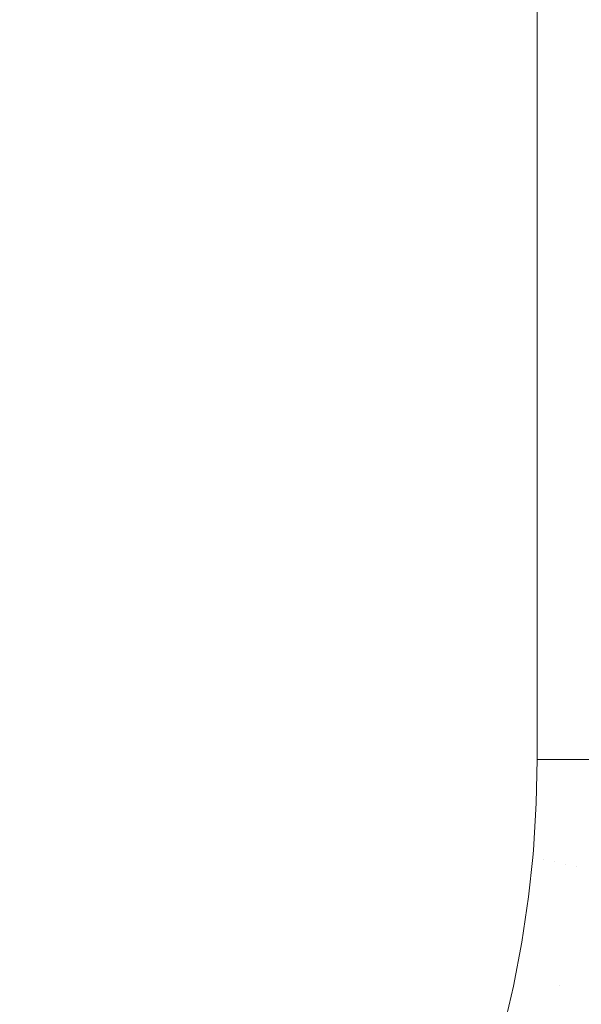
# Model space of a CAD drawing. Header units: centimetres. Extents: x -17.1 to 18.2, y 4.2 to 6.
# Tile 248 of 256: x 6.2224 to 6.2982, y 4.6671 to 4.8002. Entities that reach past the tile are written whole.
import ezdxf

# ---------------------------------------------------------------- set-up
doc = ezdxf.new("R2010")
doc.units = ezdxf.units.CM
doc.header["$LTSCALE"] = 2.54
doc.layers.add('Lucido design-1', color=7, linetype='Continuous')

# ---------------------------------------------------------------- blocks, each defined once
blk = doc.blocks.new('Gruppo-3-1')
at = {"color": 7, "linetype": 'Continuous', "lineweight": 9}
blk.add_3dface([(-17.02031, 5.90021, -2276.22217), (-17.02031, 4.30021, -2276.22217), (18.14723, 4.30021, -2276.22217), (18.14723, 5.90021, -2276.22217)], dxfattribs=at)
for points, invisible_edges in [([(-5.16534, 5.90021, -2276.62217), (6.29226, 4.70021, -2276.62217), (6.29215, 4.6943, -2276.62217)], 9), ([(-5.16534, 5.90021, -2276.62217), (6.29226, 5.90021, -2276.62217), (6.29226, 4.70021, -2276.62217)], 8), ([(6.29215, 4.6943, -2276.62217), (6.29176, 4.68793, -2276.62217), (6.29166, 4.68694, -2276.62217), (-5.16534, 5.90021, -2276.62217)], 12), ([(-5.16534, 4.70021, -2276.62217), (-5.16534, 5.90021, -2276.62217), (6.29166, 4.68694, -2276.62217)], 10), ([(18.14723, 5.90021, -2277.02217), (6.24222, 4.40121, -2277.02217), (6.24774, 4.40201, -2277.02217)], 9), ([(6.24222, 4.40121, -2277.02217), (18.14723, 5.90021, -2277.02217), (18.14723, 4.30021, -2277.02217)], 9), ([(18.14723, 5.90021, -2277.02217), (6.24774, 4.40201, -2277.02217), (6.25077, 4.40258, -2277.02217)], 9), ([(6.25077, 4.40258, -2277.02217), (6.25327, 4.40304, -2277.02217), (18.14723, 5.90021, -2277.02217)], 10), ([(18.14723, 5.90021, -2277.02217), (6.25327, 4.40304, -2277.02217), (6.25882, 4.40432, -2277.02217)], 9), ([(18.14723, 5.90021, -2277.02217), (6.25882, 4.40432, -2277.02217), (6.26439, 4.40586, -2277.02217)], 9), ([(18.14723, 5.90021, -2277.02217), (6.26439, 4.40586, -2277.02217), (6.26999, 4.40765, -2277.02217)], 9), ([(18.14723, 5.90021, -2277.02217), (6.26999, 4.40765, -2277.02217), (6.27563, 4.40971, -2277.02217)], 9), ([(18.14723, 5.90021, -2277.02217), (6.27563, 4.40971, -2277.02217), (6.28131, 4.41206, -2277.02217)], 9), ([(18.14723, 5.90021, -2277.02217), (6.28131, 4.41206, -2277.02217), (6.28704, 4.4147, -2277.02217)], 9), ([(18.14723, 5.90021, -2277.02217), (6.28704, 4.4147, -2277.02217), (6.29281, 4.41766, -2277.02217)], 9), ([(6.29373, 4.70021, -2276.6222), (6.29226, 4.70021, -2276.62217), (6.29226, 5.90021, -2276.62217), (6.2933, 5.90021, -2276.62219)], 8), ([(18.14723, 5.90021, -2277.02217), (6.29281, 4.41766, -2277.02217), (6.298, 4.4206, -2277.02217), (6.29863, 4.42096, -2277.02217)], 9), ([(6.2933, 5.90021, -2276.62219), (6.29398, 5.90021, -2276.6222), (6.29398, 4.70021, -2276.6222), (6.29373, 4.70021, -2276.6222)], 10), ([(6.29398, 5.90021, -2276.6222), (6.29585, 5.90021, -2276.62232), (6.29585, 4.70021, -2276.62232), (6.29521, 4.70021, -2276.62228)], 10), ([(6.29521, 4.70021, -2276.62228), (6.29398, 4.70021, -2276.6222), (6.29398, 5.90021, -2276.6222)], 10), ([(6.29771, 5.90021, -2276.62251), (6.29771, 4.70021, -2276.62251), (6.29585, 4.70021, -2276.62232), (6.29585, 5.90021, -2276.62232)], 5), ([(6.29771, 5.90021, -2276.62251), (6.29958, 5.90021, -2276.62278), (6.29958, 4.70021, -2276.62278), (6.29821, 4.70021, -2276.62258)], 10), ([(6.29821, 4.70021, -2276.62258), (6.29771, 4.70021, -2276.62251), (6.29771, 5.90021, -2276.62251)], 10), ([(-5.16533, 4.69931, -2276.62217), (-5.16534, 4.70021, -2276.62217), (6.29166, 4.68694, -2276.62217)], 10), ([(6.29373, 4.70021, -2276.6222), (6.29313, 4.68664, -2276.62219), (6.29176, 4.68793, -2276.62217), (6.29215, 4.6943, -2276.62217)], 11), ([(6.29215, 4.6943, -2276.62217), (6.29226, 4.70021, -2276.62217), (6.29373, 4.70021, -2276.6222)], 8), ([(6.2946, 4.68635, -2276.62227), (6.29313, 4.68664, -2276.62219), (6.29373, 4.70021, -2276.6222), (6.29398, 4.70021, -2276.6222)], 11), ([(6.29398, 4.70021, -2276.6222), (6.29521, 4.70021, -2276.62228), (6.2946, 4.68635, -2276.62227)], 10), ([(6.29585, 4.70021, -2276.62232), (6.29608, 4.68605, -2276.6224), (6.2946, 4.68635, -2276.62227)], 11), ([(6.2946, 4.68635, -2276.62227), (6.29521, 4.70021, -2276.62228), (6.29585, 4.70021, -2276.62232)], 9), ([(6.29608, 4.68605, -2276.6224), (6.29585, 4.70021, -2276.62232), (6.29771, 4.70021, -2276.62251)], 9), ([(6.29771, 4.70021, -2276.62251), (6.29757, 4.68574, -2276.62257), (6.29608, 4.68605, -2276.6224)], 11), ([(6.29907, 4.68544, -2276.62281), (6.29757, 4.68574, -2276.62257), (6.29821, 4.70021, -2276.62258), (6.29958, 4.70021, -2276.62278)], 11), ([(6.29771, 4.70021, -2276.62251), (6.29821, 4.70021, -2276.62258), (6.29757, 4.68574, -2276.62257)], 10), ([(-5.16518, 4.69338, -2276.62217), (-5.16533, 4.69931, -2276.62217), (6.29166, 4.68694, -2276.62217)], 10), ([(6.29166, 4.68694, -2276.62217), (-5.16474, 4.68694, -2276.62217), (-5.16479, 4.68737, -2276.62217), (-5.16518, 4.69338, -2276.62217)], 9), ([(-5.16332, 4.6757, -2276.62217), (-5.16416, 4.68146, -2276.62217), (-5.16474, 4.68694, -2276.62217), (6.29166, 4.68694, -2276.62217)], 12), ([(6.29166, 4.68694, -2276.62217), (-5.16266, 4.67222, -2276.62217), (-5.16332, 4.6757, -2276.62217)], 9), ([(-5.16266, 4.67222, -2276.62217), (6.29166, 4.68694, -2276.62217), (6.29111, 4.68164, -2276.62217)], 9), ([(6.29111, 4.68164, -2276.62217), (6.29166, 4.68694, -2276.62217), (6.29313, 4.68664, -2276.62219)], 10), ([(6.29313, 4.68664, -2276.62219), (6.29166, 4.68694, -2276.62217), (6.29176, 4.68793, -2276.62217)], 9), ([(6.29313, 4.68664, -2276.62219), (6.29102, 4.67159, -2276.62219), (6.29021, 4.67549, -2276.62217), (6.29111, 4.68164, -2276.62217)], 11), ([(6.29313, 4.68664, -2276.62219), (6.2946, 4.68635, -2276.62227), (6.29245, 4.67096, -2276.62227), (6.29102, 4.67159, -2276.62219)], 15), ([(6.29388, 4.67033, -2276.6224), (6.29245, 4.67096, -2276.62227), (6.2946, 4.68635, -2276.62227), (6.29608, 4.68605, -2276.6224)], 15), ([(6.29608, 4.68605, -2276.6224), (6.29757, 4.68574, -2276.62257), (6.29533, 4.6697, -2276.62257), (6.29388, 4.67033, -2276.6224)], 15), ([(6.29678, 4.66906, -2276.62281), (6.29533, 4.6697, -2276.62257), (6.29757, 4.68574, -2276.62257), (6.29907, 4.68544, -2276.62281)], 15), ([(6.29907, 4.68544, -2276.62281), (6.30058, 4.68514, -2276.62309), (6.29824, 4.66841, -2276.62309), (6.29678, 4.66906, -2276.62281)], 15), ([(-5.16266, 4.67222, -2276.62217), (6.29111, 4.68164, -2276.62217), (6.29021, 4.67549, -2276.62217)], 9), ([(-5.16266, 4.67222, -2276.62217), (6.29021, 4.67549, -2276.62217), (6.28907, 4.66954, -2276.62217)], 9), ([(6.29102, 4.67159, -2276.62219), (6.28907, 4.66954, -2276.62217), (6.29021, 4.67549, -2276.62217)], 9), ([(-5.16266, 4.67222, -2276.62217), (6.28907, 4.66954, -2276.62217), (6.28772, 4.66381, -2276.62217)], 9), ([(6.28772, 4.66381, -2276.62217), (6.28618, 4.65835, -2276.62217), (6.28554, 4.6564, -2276.62217), (-5.16266, 4.67222, -2276.62217)], 12), ([(-5.16103, 4.66476, -2276.62217), (-5.16227, 4.67012, -2276.62217), (-5.16266, 4.67222, -2276.62217), (6.28554, 4.6564, -2276.62217)], 12), ([(6.28772, 4.66381, -2276.62217), (6.28907, 4.66954, -2276.62217), (6.29102, 4.67159, -2276.62219), (6.28689, 4.65542, -2276.62219)], 14), ([(6.29102, 4.67159, -2276.62219), (6.29245, 4.67096, -2276.62227), (6.28822, 4.65444, -2276.62227), (6.28689, 4.65542, -2276.62219)], 15), ([(6.28956, 4.65345, -2276.6224), (6.28822, 4.65444, -2276.62227), (6.29245, 4.67096, -2276.62227), (6.29388, 4.67033, -2276.6224)], 15), ([(6.29388, 4.67033, -2276.6224), (6.29533, 4.6697, -2276.62257), (6.29091, 4.65245, -2276.62257), (6.28956, 4.65345, -2276.6224)], 15), ([(6.29484, 4.66037, -2276.62281), (6.29091, 4.65245, -2276.62257), (6.29533, 4.6697, -2276.62257)], 11), ([(6.29533, 4.6697, -2276.62257), (6.29678, 4.66906, -2276.62281), (6.29484, 4.66037, -2276.62281)], 11), ([(6.29484, 4.66037, -2276.62281), (6.29678, 4.66906, -2276.62281), (6.29824, 4.66841, -2276.62309), (6.29626, 4.65954, -2276.62309)], 15), ([(6.29626, 4.65954, -2276.62309), (6.29824, 4.66841, -2276.62309), (6.29971, 4.66777, -2276.62344), (6.29769, 4.65872, -2276.62344)], 15), ([(6.29769, 4.65872, -2276.62344), (6.29971, 4.66777, -2276.62344), (6.30118, 4.66712, -2276.62384), (6.29912, 4.65789, -2276.62384)], 15)]:
    blk.add_3dface(points, dxfattribs=dict(at, invisible_edges=invisible_edges))
blk = doc.blocks.new('Gruppo-4-1')
at = {"color": 7}
blk.add_blockref('Gruppo-3-1', (0, 0), dxfattribs=at)

msp = doc.modelspace()

# ---------------------------------------------------------------- block references
at = {"layer": 'Lucido design-1', "color": 7}
msp.add_blockref('Gruppo-4-1', (0, 0), dxfattribs=at)

doc.saveas('drawing.dxf')
